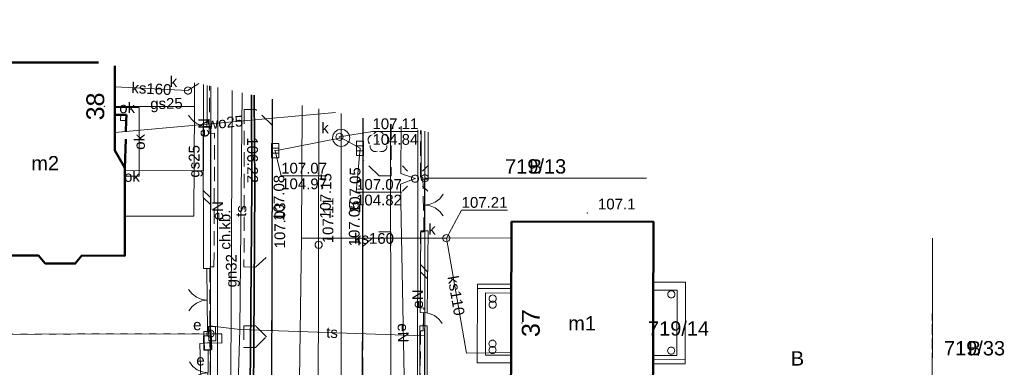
# Model space of a CAD drawing. Extents: x 6447898 to 6448503, y 5806748 to 5807122.
# Tile 49 of 50: x 6448434 to 6448503, y 5806960 to 5806985. Entities that reach past the tile are written whole.
import ezdxf
from ezdxf.enums import TextEntityAlignment as Align

# ---------------------------------------------------------------- set-up
doc = ezdxf.new("R2010")
doc.units = 0
doc.header["$PDSIZE"] = 0.75
for name, pattern in [('PRZER1-1', [2, 1, -1]), ('PRZER2-1', [3, 2, -1]), ('PRZER3-1', [4, 3, -1]), ('PRZER4-1', [5, 4, -1])]:
    doc.linetypes.add(name, pattern=pattern)
doc.layers.get('0').update_dxf_attribs({"linetype": 'CONTINUOUS', "lineweight": 13})
for name, color, linetype, lineweight in [('GEPADR', 7, 'CONTINUOUS', 18), ('GEPADR_O', 7, 'CONTINUOUS', 18), ('GEPPGD', 7, 'CONTINUOUS', 18), ('GESBZN', 7, 'PRZER4-1', 50), ('GESBZO', 1, 'CONTINUOUS', 50), ('GESBZO_O', 1, 'CONTINUOUS', 50), ('GESDZI', 7, 'CONTINUOUS', 18), ('GESDZI_O', 7, 'CONTINUOUS', 18), ('GESIPP', 7, 'CONTINUOUS', 18), ('GESSCH', 7, 'CONTINUOUS', 18), ('GESUZY', 3, 'PRZER1-1', 18), ('GESUZY_O', 3, 'PRZER1-1', 18), ('GSLDSO', 7, 'CONTINUOUS', 18), ('GSLINK', 7, 'CONTINUOUS', 18), ('GSLINK_O', 7, 'CONTINUOUS', 18), ('GSLKBR', 7, 'CONTINUOUS', 18), ('GSLKFU', 7, 'CONTINUOUS', 18), ('GSLKRW', 7, 'CONTINUOUS', 25), ('GSPRDL', 7, 'CONTINUOUS', 18), ('GSPWPN', 42, 'CONTINUOUS', 13), ('GSPWPN_O', 42, 'CONTINUOUS', 13), ('GSPWPS', 7, 'CONTINUOUS', 13), ('GSPWPS_O', 7, 'CONTINUOUS', 13), ('GSSINN', 7, 'CONTINUOUS', 18), ('GSSKOA', 7, 'PRZER3-1', 18), ('GSSKOD', 7, 'PRZER2-1', 18), ('GSSKOD_O', 7, 'PRZER2-1', 18), ('GULEPR', 240, 'CONTINUOUS', 18), ('GULEPR_O', 240, 'CONTINUOUS', 18), ('GULGPR', 2, 'CONTINUOUS', 18), ('GULGPR_O', 2, 'CONTINUOUS', 18), ('GULKPR', 32, 'CONTINUOUS', 18), ('GULKPR_O', 32, 'CONTINUOUS', 18), ('GULLOB', 7, 'CONTINUOUS', 35), ('GULTPR', 30, 'CONTINUOUS', 18), ('GULTPR_O', 30, 'CONTINUOUS', 18), ('GULWPR', 5, 'CONTINUOUS', 18), ('GULWPR_O', 5, 'CONTINUOUS', 18), ('GUPELA', 7, 'CONTINUOUS', 18), ('GUPESE', 240, 'CONTINUOUS', 18), ('GUPESE_O', 240, 'CONTINUOUS', 18), ('GUPISN', 7, 'PRZER1-1', 18), ('GUPIWZ', 7, 'CONTINUOUS', 18), ('GUPIWZ_O', 7, 'CONTINUOUS', 18), ('GUPKKS', 32, 'CONTINUOUS', 18), ('GUPKSD', 32, 'CONTINUOUS', 18), ('GUPKSD_O', 32, 'CONTINUOUS', 18), ('GUPPRZ', 7, 'CONTINUOUS', 18), ('GUPPRZ_O', 7, 'CONTINUOUS', 18), ('GUSIKP', 7, 'CONTINUOUS', 18)]:
    doc.layers.add(name, color=color, linetype=linetype, lineweight=lineweight)
doc.styles.add('GEO-INFO', font='arial.ttf')

# ---------------------------------------------------------------- blocks, each defined once
blk = doc.blocks.new('POINT')
at = {"color": 0}
blk.add_point((0, 0), dxfattribs=at)
blk = doc.blocks.new('KOLO')
blk.add_hatch(color=0).paths.add_polyline_path([(-0.5, 0), (-0.482963, -0.12941), (-0.433013, -0.25), (-0.353553, -0.353553), (-0.25, -0.433013), (-0.12941, -0.482963), (0, -0.5), (0.12941, -0.482963), (0.25, -0.433013), (0.353553, -0.353553), (0.433013, -0.25), (0.482963, -0.12941), (0.5, 0), (0.482963, 0.12941), (0.433013, 0.25), (0.353553, 0.353553), (0.25, 0.433013), (0.12941, 0.482963), (0, 0.5), (-0.12941, 0.482963), (-0.25, 0.433013), (-0.353553, 0.353553), (-0.433013, 0.25), (-0.482963, 0.12941)])
blk = doc.blocks.new('OKRAG_PELNY')
at = {"color": 0}
blk.add_lwpolyline([(0, 0.5), (0.12941, 0.482963), (0.25, 0.433013), (0.353553, 0.353553), (0.433013, 0.25), (0.482963, 0.12941), (0.5, 0), (0.482963, -0.12941), (0.433013, -0.25), (0.353553, -0.353553), (0.25, -0.433013), (0.12941, -0.482963), (0, -0.5), (-0.12941, -0.482963), (-0.25, -0.433013), (-0.353553, -0.353553), (-0.433013, -0.25), (-0.482963, -0.12941), (-0.5, 0), (-0.482963, 0.12941), (-0.433013, 0.25), (-0.353553, 0.353553), (-0.25, 0.433013), (-0.12941, 0.482963)], close=True, dxfattribs=at)
blk = doc.blocks.new('SUUS05')
at = {"color": 0}
blk.add_lwpolyline([(0.5, -0.25), (-0.5, -0.25), (-0.5, 0.25), (0.5, 0.25)], close=True, dxfattribs=at)
for points in [[(-0.175, -0.25), (-0.175, 0.25)], [(0.175, -0.25), (0.175, 0.25)]]:
    blk.add_lwpolyline(points, dxfattribs=at)
blk = doc.blocks.new('SUEO')
blk.add_hatch(color=0).paths.add_polyline_path([(-0.002174, 0.089974), (0.023762, 0.086807), (0.042561, 0.0793), (0.060131, 0.066965), (0.076266, 0.047786), (0.086234, 0.025762), (0.089972, 0.002226), (0.088646, -0.015553), (0.081114, -0.038994), (0.066834, -0.060276), (0.049699, -0.075033), (0.027576, -0.085671), (0.004027, -0.08991), (-0.019639, -0.087831), (-0.040932, -0.080154), (-0.059082, -0.067892), (-0.073734, -0.051607), (-0.08374, -0.032979), (-0.089221, -0.011817), (-0.089063, 0.012951), (-0.082571, 0.035806), (-0.069528, 0.057148), (-0.048957, 0.075519), (-0.026898, 0.085887)])
at = {"color": 0}
for points in [[(-1.767767, 1.767767), (-1.06066, 1.06066)], [(1.767767, 1.767767), (1.06066, 1.06066)], [(-1.767767, -1.767767), (-1.06066, -1.06066)], [(1.767767, -1.767767), (1.06066, -1.06066)]]:
    blk.add_lwpolyline(points, dxfattribs=at)
blk = doc.blocks.new('SZAFA1')
at = {"color": 0}
blk.add_lwpolyline([(-1, -0.5), (-1, 0.5), (1, 0.5), (1, -0.5)], close=True, dxfattribs=at)
blk = doc.blocks.new('SPDLP')
blk.add_hatch(color=0).paths.add_polyline_path([(0, -0.09), (0.027812, -0.085595), (0.052901, -0.072812), (0.072812, -0.052901), (0.085595, -0.027812), (0.09, 0), (0.085595, 0.027812), (0.072812, 0.052901), (0.052901, 0.072812), (0.027812, 0.085595), (0, 0.09), (-0.027812, 0.085595), (-0.052901, 0.072812), (-0.072812, 0.052901), (-0.085595, 0.027812), (-0.09, 0), (-0.085595, -0.027812), (-0.072812, -0.052901), (-0.052901, -0.072812), (-0.027812, -0.085595)])
at = {"color": 0}
for points in [[(-0.648554, 1.126667), (-0.481106, 1.325358), (-0.255912, 1.454989), (0, 1.5), (0.255912, 1.454989), (0.481106, 1.325358), (0.648554, 1.126667)], [(-1.271938, -0.268652), (-1.40916, -0.048001), (-1.462858, 0.20623), (-1.426585, 0.463525), (-1.304695, 0.693003), (-1.11182, 0.867117), (-0.871109, 0.964971)], [(0.871109, 0.964971), (1.11182, 0.867117), (1.304695, 0.693003), (1.426585, 0.463525), (1.462858, 0.20623), (1.40916, -0.048001), (1.271938, -0.268652)], [(-0.137547, -1.292703), (-0.389802, -1.355024), (-0.648184, -1.327532), (-0.881678, -1.213525), (-1.062258, -1.026689), (-1.168249, -0.78945), (-1.186929, -0.530282)], [(1.186929, -0.530282), (1.168249, -0.78945), (1.062258, -1.026689), (0.881678, -1.213525), (0.648184, -1.327532), (0.389802, -1.355024), (0.137547, -1.292703)]]:
    blk.add_lwpolyline(points, dxfattribs=at)
blk = doc.blocks.new('PION_C')
at = {"color": 0}
blk.add_lwpolyline([(0, 0.5), (0, -0.5)], dxfattribs=at)
blk = doc.blocks.new('ODTN_1')
at = {"color": 0}
for points in [[(-1, -0.5), (0, 0.5)], [(0, -0.5), (1, 0.5)]]:
    blk.add_lwpolyline(points, dxfattribs=at)
blk = doc.blocks.new('SLBRA')
at = {"color": 0}
for points in [[(1.732051, 1), (1.414214, 0.585786), (1, 0.267949), (0.517638, 0.068148), (0, 0)], [(0, 0), (0.517638, -0.068148), (1, -0.267949), (1.414214, -0.585786), (1.732051, -1)]]:
    blk.add_lwpolyline(points, dxfattribs=at)
blk = doc.blocks.new('KTOK04')
at = {"color": 0}
blk.add_lwpolyline([(0, 0), (-0.01711, -0.261052), (-0.068148, -0.517638), (-0.152241, -0.765367), (-0.267949, -1), (-0.413293, -1.217523), (-0.585786, -1.414214), (-0.782477, -1.586707), (-1, -1.732051)], dxfattribs=at)
blk = doc.blocks.new('EPPGS')
at = {"color": 0}
blk.add_lwpolyline([(0, 0.5), (0.154508, 0.475528), (0.293893, 0.404508), (0.404508, 0.293893), (0.475528, 0.154508), (0.5, 0), (0.475528, -0.154508), (0.404508, -0.293893), (0.293893, -0.404508), (0.154508, -0.475528), (0, -0.5), (-0.154508, -0.475528), (-0.293893, -0.404508), (-0.404508, -0.293893), (-0.475528, -0.154508), (-0.5, 0), (-0.475528, 0.154508), (-0.404508, 0.293893), (-0.293893, 0.404508), (-0.154508, 0.475528)], close=True, dxfattribs=at)

msp = doc.modelspace()

# ---------------------------------------------------------------- linework, layer by layer
at = {"layer": 'GESBZN', "ltscale": 0.5, "elevation": 10.18}
msp.add_lwpolyline([(6448440.721, 5806977.988), (6448440.72, 5806975.497), (6448441.418, 5806974.294), (6448441.518, 5806977.593), (6448441.525, 5806977.993), (6448441.125, 5806977.99)], close=True, dxfattribs=at)
at = {"layer": 'GESBZO', "elevation": 10.18}
msp.add_lwpolyline([(6448440.722, 5806981.406), (6448440.72, 5806975.497), (6448441.418, 5806974.294), (6448441.415, 5806968.142), (6448438.414, 5806968.147), (6448437.944, 5806967.596), (6448435.844, 5806967.604), (6448435.364, 5806968.153), (6448432.313, 5806968.149), (6448432.318, 5806968.999), (6448432.321, 5806974.601), (6448432.323, 5806978.002), (6448432.573, 5806978.007), (6448432.58, 5806981.648), (6448439.573, 5806981.648)], dxfattribs=at)
msp.add_lwpolyline([(6448468.461, 5806970.541), (6448468.42, 5806956.322), (6448478.35, 5806956.291), (6448478.391, 5806970.511)], close=True, dxfattribs=at)
at = {"layer": 'GESDZI', "elevation": 10.22}
for points in [[(6448447.424, 5806979.994), (6448447.408, 5806962.689), (6448411.401, 5806962.609), (6448411.421, 5806976.608), (6448411.431, 5806984.607), (6448425.383, 5806984.638)], [(6448451.475, 5806843.245), (6448436.147, 5806843.125), (6448446.026, 5806890.422), (6448447.396, 5806911.94), (6448447.376, 5806939.938), (6448447.408, 5806962.689), (6448447.424, 5806979.994)], [(6448454.981, 5806978.402), (6448454.973, 5806968.901), (6448454.775, 5806858.844), (6448451.475, 5806843.245)], [(6448462.365, 5806935.958), (6448462.325, 5806908.98), (6448460.615, 5806886.432), (6448454.775, 5806858.844), (6448454.973, 5806968.901), (6448454.981, 5806978.402)], [(6448462.409, 5806976.837), (6448462.405, 5806973.555), (6448462.385, 5806952.537), (6448462.365, 5806935.958)], [(6448477.905, 5806973.572), (6448462.405, 5806973.555), (6448462.409, 5806976.837)], [(6448497.912, 5806969.357), (6448497.902, 5806952.606), (6448480.14, 5806952.572), (6448462.385, 5806952.537), (6448462.405, 5806973.555)], [(6448462.405, 5806973.555), (6448477.905, 5806973.572)], [(6448498.66, 5806944.643), (6448497.882, 5806944.647), (6448497.902, 5806952.606), (6448497.912, 5806969.357)]]:
    msp.add_lwpolyline(points, dxfattribs=at)
msp.add_lwpolyline([(6448447.408, 5806962.689), (6448447.376, 5806939.938), (6448442.539, 5806936.231), (6448411.381, 5806944.54), (6448411.401, 5806962.609)], close=True, dxfattribs=at)
at = {"layer": 'GESIPP', "elevation": 10.18}
msp.add_lwpolyline([(6448441.518, 5806977.593), (6448441.118, 5806977.59), (6448441.125, 5806977.99), (6448441.525, 5806977.993)], close=True, dxfattribs=at)
at = {"layer": 'GESSCH', "elevation": 10.18}
for points in [[(6448478.378, 5806966.291), (6448480.628, 5806966.284), (6448480.612, 5806960.585), (6448478.362, 5806960.591), (6448478.364, 5806961.171), (6448480.034, 5806961.166), (6448480.047, 5806965.736), (6448478.377, 5806965.741)], [(6448468.433, 5806960.651), (6448466.053, 5806960.658), (6448466.079, 5806966.158), (6448468.449, 5806966.151), (6448468.447, 5806965.531), (6448466.657, 5806965.536), (6448466.654, 5806961.197), (6448468.434, 5806961.191)]]:
    msp.add_lwpolyline(points, close=True, dxfattribs=at)
at = {"layer": 'GESSCH', "elevation": 10.18, "flags": 128}
for points in [[(6448466.078, 5806965.849), (6448468.448, 5806965.841)], [(6448480.613, 5806960.873), (6448478.363, 5806960.881)]]:
    msp.add_lwpolyline(points, dxfattribs=at)
at = {"layer": 'GESUZY', "ltscale": 0.5, "elevation": 10.08}
for points in [[(6448411.406, 5806966.457), (6448411.401, 5806962.609), (6448421.111, 5806962.63), (6448447.408, 5806962.689), (6448447.424, 5806979.994)], [(6448447.424, 5806979.994), (6448447.408, 5806962.689), (6448447.393, 5806952.266), (6448447.376, 5806939.938), (6448447.396, 5806911.94), (6448446.026, 5806890.422), (6448436.147, 5806843.125), (6448451.475, 5806843.245), (6448454.775, 5806858.844), (6448460.615, 5806886.432), (6448462.325, 5806908.98), (6448462.365, 5806935.958), (6448462.38, 5806948.819), (6448462.385, 5806952.537), (6448462.405, 5806973.555), (6448462.409, 5806976.837)], [(6448462.409, 5806976.837), (6448462.405, 5806973.555), (6448477.905, 5806973.572)], [(6448462.405, 5806973.555), (6448462.385, 5806952.537), (6448480.14, 5806952.572), (6448497.902, 5806952.606), (6448497.912, 5806969.357)], [(6448477.905, 5806973.572), (6448462.405, 5806973.555)], [(6448497.912, 5806969.357), (6448497.902, 5806952.606), (6448497.887, 5806946.573), (6448497.882, 5806944.647), (6448497.879, 5806941.102)]]:
    msp.add_lwpolyline(points, dxfattribs=at)
msp.add_lwpolyline([(6448421.111, 5806962.63), (6448447.408, 5806962.689), (6448447.393, 5806952.266), (6448447.376, 5806939.938), (6448442.539, 5806936.231), (6448411.381, 5806944.54), (6448411.401, 5806962.609)], close=True, dxfattribs=at)
at = {"layer": 'GSLDSO', "elevation": 10.18}
for points in [[(6448446.9, 5806977.18), (6448446.91, 5806967.24)], [(6448447.4, 5806977.18), (6448447.41, 5806967.24)], [(6448462.143, 5806976.893), (6448462.14, 5806973.49)], [(6448462.643, 5806976.788), (6448462.64, 5806973.49)], [(6448462.13, 5806969.883), (6448462.07, 5806964.163)], [(6448462.63, 5806969.877), (6448462.57, 5806964.157)], [(6448446.95, 5806962.832), (6448446.99, 5806961.572)], [(6448447.45, 5806962.848), (6448447.49, 5806961.588)], [(6448462.07, 5806955.67), (6448462.06, 5806963.25)], [(6448462.57, 5806955.67), (6448462.56, 5806963.25)]]:
    msp.add_lwpolyline(points, dxfattribs=at)
at = {"layer": 'GSLINK', "elevation": 10.18}
for points in [[(6448440.724, 5806978.498), (6448442.425, 5806978.497)], [(6448442.425, 5806978.497), (6448442.417, 5806973.695)], [(6448442.417, 5806973.695), (6448441.417, 5806973.694)]]:
    msp.add_lwpolyline(points, dxfattribs=at)
at = {"layer": 'GSLKBR', "elevation": 10.18}
for points in [[(6448447.18, 5806980.046), (6448447.18, 5806978.06)], [(6448462.38, 5806969.88), (6448462.39, 5806973.49)], [(6448447.16, 5806967.24), (6448447.2, 5806962.84)], [(6448447.24, 5806961.58), (6448447.22, 5806958.34)]]:
    msp.add_lwpolyline(points, dxfattribs=at)
at = {"layer": 'GSLKFU', "elevation": 10.18}
for points in [[(6448447.18, 5806978.06), (6448447.15, 5806977.18)], [(6448462.31, 5806963.25), (6448462.32, 5806964.16)]]:
    msp.add_lwpolyline(points, dxfattribs=at)
at = {"layer": 'GSLKRW', "elevation": 10.18}
for points in [[(6448451.716, 5806979.09), (6448451.71, 5806977.26), (6448451.72, 5806973.99), (6448451.7, 5806968.37), (6448451.67, 5806957.12), (6448451.68, 5806955.48), (6448451.61, 5806938), (6448451.59, 5806936.24), (6448451.47, 5806935.28, -0.022035), (6448450.95, 5806933.8), (6448450.11, 5806932.6), (6448449.04, 5806931.66, -0.09033), (6448446.76, 5806930.73, -0.10376), (6448444.26, 5806930.79), (6448442.66, 5806931.23), (6448440.16, 5806931.91), (6448418.02, 5806937.77)], [(6448432.58, 5806928.31), (6448438.84, 5806926.67), (6448441.27, 5806926.01), (6448445.23, 5806924.94), (6448453, 5806922.87), (6448462.08, 5806920.45), (6448466.07, 5806919.38), (6448468.25, 5806918.83), (6448469.61, 5806924.03), (6448467.16, 5806924.7), (6448463.24, 5806925.73, -0.083957), (6448460.86, 5806926.6, -0.148437), (6448458.76, 5806928.87, -0.111633), (6448458.02, 5806931.91), (6448458.06, 5806933.7), (6448458.03, 5806933.88), (6448458.03, 5806937.93), (6448458.05, 5806955.53), (6448458.06, 5806968.78), (6448458.08, 5806974.5), (6448458.091, 5806977.747)]]:
    msp.add_lwpolyline(points, format="xyb", dxfattribs=at)
at = {"layer": 'GSSINN', "elevation": 10.3}
msp.add_lwpolyline([(6448478.364, 5806961.171), (6448478.377, 5806965.741), (6448480.047, 5806965.736), (6448480.034, 5806961.166)], close=True, dxfattribs=at)
at = {"layer": 'GSSKOA', "ltscale": 0.5, "elevation": 10.18}
for points in [[(6448451.716, 5806979.09), (6448451.71, 5806977.26), (6448451.72, 5806973.99), (6448451.7, 5806968.37), (6448451.67, 5806957.12), (6448451.68, 5806955.48), (6448451.61, 5806938), (6448451.59, 5806936.24), (6448451.47, 5806935.28, -0.022035), (6448450.95, 5806933.8), (6448450.11, 5806932.6), (6448449.04, 5806931.66, -0.09033), (6448446.76, 5806930.73, -0.10376), (6448444.26, 5806930.79), (6448442.66, 5806931.23), (6448440.16, 5806931.91)], [(6448432.58, 5806928.31), (6448438.84, 5806926.67), (6448441.27, 5806926.01), (6448445.23, 5806924.94), (6448453, 5806922.87), (6448462.08, 5806920.45), (6448466.07, 5806919.38), (6448468.25, 5806918.83), (6448469.61, 5806924.03), (6448467.16, 5806924.7), (6448463.24, 5806925.73, -0.083957), (6448460.86, 5806926.6, -0.148437), (6448458.76, 5806928.87, -0.111633), (6448458.02, 5806931.91), (6448458.06, 5806933.7), (6448458.03, 5806933.88), (6448458.03, 5806937.93), (6448458.05, 5806955.53), (6448458.06, 5806968.78), (6448458.08, 5806974.5), (6448458.091, 5806977.747)]]:
    msp.add_lwpolyline(points, format="xyb", dxfattribs=at)
at = {"layer": 'GSSKOD', "ltscale": 0.5, "elevation": 10.18}
for points in [[(6448417.99, 5806941.92), (6448440.83, 5806935.92), (6448444.91, 5806934.75, 0.141703), (6448446.22, 5806934.89, 0.176207), (6448447.32, 5806935.87, 0.136786), (6448447.6, 5806937.11), (6448447.6, 5806941.1), (6448447.63, 5806950.62), (6448447.38, 5806950.63), (6448447.39, 5806952.49), (6448447.63, 5806952.5), (6448447.65, 5806958.23), (6448447.41, 5806958.24), (6448447.36, 5806963.28), (6448447.36, 5806967.37), (6448447.65, 5806967.36), (6448447.69, 5806976.71), (6448447.32, 5806976.68), (6448447.332, 5806980.014)], [(6448460.045, 5806977.335), (6448460.04, 5806973.72), (6448459.2, 5806973.73), (6448458.07, 5806974.85), (6448458.06, 5806968.78), (6448459.21, 5806969.81), (6448460.02, 5806969.82), (6448460.01, 5806940.42), (6448460.01, 5806938.42, -0.464345), (6448459.54, 5806937.93), (6448458.03, 5806937.93), (6448458.03, 5806933.88), (6448459.62, 5806933.87, -0.24543), (6448460.16, 5806933.57), (6448463.53, 5806928.06, -0.23367), (6448463.65, 5806927.32), (6448463.24, 5806925.73), (6448467.16, 5806924.7)], [(6448467.16, 5806924.7), (6448467.56, 5806926.12, -0.482564), (6448468.2, 5806926.42), (6448470.12, 5806925.9), (6448470.7, 5806927.96), (6448465.69, 5806929.25, -0.149732), (6448464.86, 5806929.9), (6448462.46, 5806933.73, -0.151606), (6448462.08, 5806934.94), (6448462.07, 5806940.45), (6448462.08, 5806954.36), (6448462.3, 5806954.34), (6448462.28, 5806955.94), (6448462.08, 5806955.94), (6448462.09, 5806962.9), (6448462.29, 5806962.88), (6448462.33, 5806964.49), (6448462.1, 5806964.48), (6448462.11, 5806969.81), (6448462.34, 5806969.81), (6448462.27, 5806973.61), (6448462.1, 5806973.63), (6448462.11, 5806976.9)]]:
    msp.add_lwpolyline(points, format="xyb", dxfattribs=at)
msp.add_lwpolyline([(6448451.716, 5806979.09), (6448451.71, 5806977.26), (6448450.57, 5806978.36), (6448449.76, 5806978.37), (6448449.75, 5806967.36), (6448450.56, 5806967.35), (6448451.7, 5806968.37), (6448451.67, 5806957.12)], dxfattribs=at)
msp.add_lwpolyline([(6448451.32, 5806962.48), (6448450.57, 5806963.23), (6448449.74, 5806963.25), (6448449.73, 5806961.72), (6448450.55, 5806961.72)], close=True, dxfattribs=at)
at = {"layer": 'GULEPR', "elevation": 10.14}
for points in [[(6448446.926, 5806980.099), (6448446.915, 5806974.083), (6448441.414, 5806974.094)], [(6448447.923, 5806979.889), (6448447.903, 5806962.686), (6448447.653, 5806962.686), (6448447.523, 5806962.686)], [(6448460.735, 5806977.19), (6448460.72, 5806973.88), (6448461.72, 5806973.53), (6448460.69, 5806973.14), (6448461.09, 5806952.35), (6448461.74, 5806951.1), (6448462.26, 5806935.81), (6448464.72, 5806932.81)], [(6448461.914, 5806976.942), (6448461.885, 5806953.288), (6448462.495, 5806953.287)], [(6448447.903, 5806962.686), (6448448.207, 5806962.687), (6448448.207, 5806962.038), (6448447.307, 5806962.039), (6448447.177, 5806962.039)], [(6448447.903, 5806962.686), (6448447.876, 5806939.937)], [(6448447.177, 5806962.039), (6448446.654, 5806962.015), (6448446.893, 5806953.738), (6448441.345, 5806952.525)]]:
    msp.add_lwpolyline(points, dxfattribs=at)
at = {"layer": 'GULGPR', "elevation": 10.14}
for points in [[(6448446.277, 5806980.236), (6448446.277, 5806978.575), (6448446.247, 5806970.901), (6448441.416, 5806970.903)], [(6448448.68, 5806937.84), (6448448.796, 5806954.286), (6448448.797, 5806954.5), (6448448.912, 5806979.681)], [(6448446.277, 5806978.575), (6448440.721, 5806978.578)]]:
    msp.add_lwpolyline(points, dxfattribs=at)
at = {"layer": 'GULKPR', "elevation": 10.14}
for points in [[(6448446.585, 5806980.171), (6448445.828, 5806979.685), (6448440.721, 5806979.948)], [(6448453.81, 5806978.649), (6448453.78, 5806969.36), (6448453.16, 5806926.71)], [(6448467.4, 5806923.32), (6448458.19, 5806925.12), (6448456.57, 5806940.93), (6448456.55, 5806976.38), (6448456.544, 5806978.073)], [(6448451.93, 5806975.48), (6448456.55, 5806976.38)], [(6448457.87, 5806975.65), (6448456.55, 5806976.38)], [(6448453.78, 5806969.36), (6448463.912, 5806969.365)], [(6448468.458, 5806969.401), (6448463.912, 5806969.365)], [(6448468.435, 5806961.371), (6448465.309, 5806961.337), (6448463.912, 5806969.365)]]:
    msp.add_lwpolyline(points, dxfattribs=at)
at = {"layer": 'GULLOB', "elevation": 10.12}
for points in [[(6448446.14, 5806932.07), (6448448.18, 5806936.78), (6448449.62, 5806942.04), (6448450.08, 5806947.55), (6448450.31, 5806973.03), (6448450.286, 5806979.391)], [(6448450.459, 5806979.355), (6448450.5, 5806973.03), (6448450.35, 5806947.54), (6448449.88, 5806942.02), (6448448.44, 5806936.81), (6448446.27, 5806932.05)]]:
    msp.add_lwpolyline(points, dxfattribs=at)
at = {"layer": 'GULTPR', "elevation": 10.14}
for points in [[(6448449.614, 5806979.533), (6448449.46, 5806962.99), (6448447.36, 5806963.24)], [(6448462.36, 5806962.55), (6448449.46, 5806962.99), (6448449.22, 5806955.38), (6448447.32, 5806955.28)]]:
    msp.add_lwpolyline(points, dxfattribs=at)
at = {"layer": 'GULWPR', "elevation": 10.14}
for points in [[(6448456.146, 5806978.157), (6448440.722, 5806976.747)], [(6448460.011, 5806977.342), (6448460.03, 5806959.46), (6448460.12, 5806954.13), (6448459.86, 5806930.95)]]:
    msp.add_lwpolyline(points, dxfattribs=at)
at = {"layer": 'GUPPRZ_O', "elevation": 10.8, "flags": 128}
for points in [[(6448461.942, 5806976.816), (6448458.739, 5806976.816), (6448456.43, 5806976.45)], [(6448458.739, 5806976.816), (6448461.942, 5806976.816)], [(6448455.556, 5806973.713), (6448452.353, 5806973.713), (6448451.93, 5806975.48)], [(6448460.797, 5806972.576), (6448457.594, 5806972.576), (6448457.87, 5806975.65)], [(6448452.353, 5806973.713), (6448455.556, 5806973.713)], [(6448457.594, 5806972.576), (6448460.797, 5806972.576)], [(6448468.18, 5806971.324), (6448464.976, 5806971.324), (6448463.912, 5806969.365)]]:
    msp.add_lwpolyline(points, dxfattribs=at)
at = {"layer": 'GUSIKP', "elevation": 10.14}
msp.add_lwpolyline([(6448456.55, 5806975.78, -1), (6448456.55, 5806976.98, -1)], format="xyb", close=True, dxfattribs=at)

# ---------------------------------------------------------------- block references
at = {"layer": 'GEPADR'}
for p in [(6448439.971, 5806978.573, 10.28), (6448469.19, 5806963.429, 10.28)]:
    msp.add_blockref('POINT', p, dxfattribs=at)
at = {"layer": 'GEPPGD', "xscale": 0.5, "yscale": 0.5}
for p in [(6448462.405, 5806973.555, 10.24), (6448454.973, 5806968.901, 10.24), (6448447.408, 5806962.689, 10.24)]:
    msp.add_blockref('EPPGS', p, dxfattribs=at)
at = {"layer": 'GSLDSO', "xscale": 0.5, "yscale": 0.5}
for name, p, rotation in [('PION_C', (6448447.15, 5806977.18, 10.18), 270.0576416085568), ('PION_C', (6448462.39, 5806973.49, 10.18), 269.9419495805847), ('ODTN_1', (6448447.155, 5806972.21, 10.18), 270.0576416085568), ('PION_C', (6448462.38, 5806969.88, 10.18), 269.3990173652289), ('PION_C', (6448447.16, 5806967.24, 10.18), 270.0576416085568), ('ODTN_1', (6448462.35, 5806967.02, 10.18), 269.3990173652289), ('PION_C', (6448462.32, 5806964.16, 10.18), 269.3990173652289), ('PION_C', (6448447.2, 5806962.84, 10.18), 271.8183029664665), ('PION_C', (6448462.31, 5806963.25, 10.18), 90.07558806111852), ('PION_C', (6448447.24, 5806961.58, 10.18), 271.8183029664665)]:
    msp.add_blockref(name, p, dxfattribs=dict(at, rotation=rotation))
at = {"layer": 'GSLKBR', "xscale": 0.75, "yscale": 0.75}
for p, rotation in [((6448462.385, 5806971.685, 10.18), 359.8412863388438), ((6448447.18, 5806965.04, 10.18), 180.5208563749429), ((6448447.23, 5806959.96, 10.18), 179.6463268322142)]:
    msp.add_blockref('SLBRA', p, dxfattribs=dict(at, rotation=rotation))
at = {"layer": 'GSLKFU', "xscale": 0.75, "yscale": 0.75}
for p, rotation in [((6448447.15, 5806977.18, 10.18), 268.0474909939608), ((6448462.32, 5806964.16, 10.18), 89.3704013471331)]:
    msp.add_blockref('KTOK04', p, dxfattribs=dict(at, rotation=rotation))
at = {"layer": 'GSPRDL', "xscale": 0.5, "yscale": 0.5}
msp.add_blockref('SPDLP', (6448459.16, 5806976.1, 10.12), dxfattribs=at)
at = {"layer": 'GSPWPN', "xscale": 0.09, "yscale": 0.09}
msp.add_blockref('KOLO', (6448473.766, 5806971.128, 10.08), dxfattribs=at)
at = {"layer": 'GSPWPS', "xscale": 0.09, "yscale": 0.09}
for p in [(6448458.08, 5806974.5, 10.08), (6448451.72, 5806973.99, 10.08), (6448454.95, 5806973.91, 10.08), (6448451.7, 5806968.37, 10.08), (6448455.07, 5806968.67, 10.08), (6448458.06, 5806968.78, 10.08)]:
    msp.add_blockref('KOLO', p, dxfattribs=at)
at = {"layer": 'GUPELA', "xscale": 0.5, "yscale": 0.5}
for name, p in [('SUEO', (6448461.72, 5806973.53, 10.15)), ('OKRAG_PELNY', (6448461.72, 5806973.53, 10.16))]:
    msp.add_blockref(name, p, dxfattribs=at)
at = {"layer": 'GUPESE', "xscale": 0.5, "yscale": 0.5}
for p, rotation in [((6448447.523, 5806962.686, 10.16), 271.1421553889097), ((6448447.177, 5806962.039, 10.16), 270.9729989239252)]:
    msp.add_blockref('SZAFA1', p, dxfattribs=dict(at, rotation=rotation))
at = {"layer": 'GUPISN', "xscale": 0.5, "yscale": 0.5}
for p in [(6448479.646, 5806965.437, 10.16), (6448467.145, 5806964.725, 10.16), (6448467.146, 5806965.145, 10.16), (6448467.137, 5806961.985, 10.16), (6448467.135, 5806961.545, 10.16), (6448479.635, 5806961.507, 10.16)]:
    msp.add_blockref('OKRAG_PELNY', p, dxfattribs=at)
at = {"layer": 'GUPIWZ', "xscale": 0.5, "yscale": 0.5}
msp.add_blockref('OKRAG_PELNY', (6448456.43, 5806976.45, 10.18), dxfattribs=at)
at = {"layer": 'GUPKKS'}
for p, rotation in [((6448451.93, 5806975.48, 10.16), 89.93554965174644), ((6448457.87, 5806975.65, 10.16), 89.74512397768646)]:
    msp.add_blockref('SUUS05', p, dxfattribs=dict(at, rotation=rotation))
at = {"layer": 'GUPKSD', "xscale": 0.5, "yscale": 0.5}
for p in [(6448445.828, 5806979.685, 10.16), (6448463.912, 5806969.365, 10.16)]:
    msp.add_blockref('OKRAG_PELNY', p, dxfattribs=at)
at = {"layer": 'GUPPRZ'}
for p in [(6448455.96, 5806976.27, 10.16), (6448456.43, 5806976.45, 10.16), (6448457.07, 5806976.09, 10.16), (6448451.93, 5806975.48, 10.16), (6448452.18, 5806975.53, 10.16), (6448457.62, 5806975.79, 10.16), (6448457.87, 5806975.65, 10.16), (6448450.31, 5806973.03, 10.16), (6448463.912, 5806969.365, 10.16)]:
    msp.add_blockref('POINT', p, dxfattribs=at)

# ---------------------------------------------------------------- texts
at = {"layer": 'GEPADR_O', "style": 'GEO-INFO'}
msp.add_text('38', height=1.25, rotation=89.97555, dxfattribs=at).set_placement((6448439.971, 5806978.573, 10.8), align=Align.CENTER)
msp.add_text('37', height=1.25, rotation=89.83479, dxfattribs=at).set_placement((6448469.19, 5806963.429, 10.8), align=Align.TOP_CENTER)
at = {"layer": 'GESBZO_O', "style": 'GEO-INFO'}
for s, p in [('m2', (6448435.84, 5806974.615, 10.8)), ('m1', (6448473.405, 5806963.416, 10.8))]:
    msp.add_text(s, height=1, dxfattribs=at).set_placement(p, align=Align.MIDDLE)
at = {"layer": 'GESDZI_O', "style": 'GEO-INFO'}
for s, p in [('719/13', (6448470.155, 5806974.384, 10.8)), ('719/33', (6448500.861, 5806961.674, 10.8))]:
    msp.add_text(s, height=1, dxfattribs=at).set_placement(p, align=Align.MIDDLE_CENTER)
msp.add_text('719/14', height=1, dxfattribs=at).set_placement((6448480.153, 5806963.073, 10.8), align=Align.MIDDLE)
at = {"layer": 'GESUZY_O', "style": 'GEO-INFO'}
for p in [(6448470.155, 5806974.384, 10.8), (6448500.859, 5806961.671, 10.8)]:
    msp.add_text('B', height=1, dxfattribs=at).set_placement(p, align=Align.MIDDLE_CENTER)
msp.add_text('B', height=1, dxfattribs=at).set_placement((6448488.473, 5806960.964, 10.8), align=Align.MIDDLE)
at = {"layer": 'GSLINK_O', "style": 'GEO-INFO'}
for rotation, p in [(359.96121, (6448441.575, 5806978.497, 10.8)), (89.90571, (6448442.421, 5806976.096, 10.8)), (0.09598, (6448441.917, 5806973.695, 10.8))]:
    msp.add_text('ok', height=0.75, rotation=rotation, dxfattribs=at).set_placement(p, align=Align.MIDDLE)
at = {"layer": 'GSPWPN_O', "style": 'GEO-INFO'}
msp.add_text('107.1', height=0.75, dxfattribs=at).set_placement((6448474.516, 5806971.378, 10.8))
at = {"layer": 'GSPWPS_O', "style": 'GEO-INFO'}
for s, rotation, p in [('107.15', 88.85731, (6448455.809, 5806970.707, 10.8)), ('107.05', 89.74267, (6448457.885, 5806971.116, 10.8)), ('107.08', 89.73991, (6448452.561, 5806970.588, 10.8)), ('107.03', 89.93555, (6448452.63, 5806968.656, 10.8)), ('107.11', 89.93555, (6448456, 5806969.01, 10.8)), ('107.05', 89.93555, (6448457.836, 5806968.796, 10.8))]:
    msp.add_text(s, height=0.75, rotation=rotation, dxfattribs=at).set_placement(p)
at = {"layer": 'GSSKOD_O', "style": 'GEO-INFO'}
msp.add_text('ch.kb.', height=0.75, rotation=89.94795, dxfattribs=at).set_placement((6448448.412, 5806969.962, 10.8), align=Align.MIDDLE)
at = {"layer": 'GULEPR_O', "style": 'GEO-INFO'}
for rotation, p in [(89.90104, (6448446.92, 5806977.091, 10.8)), (89.93428, (6448447.913, 5806971.288, 10.8)), (89.93167, (6448461.9, 5806965.115, 10.8)), (271.10224, (6448460.89, 5806962.745, 10.8))]:
    msp.add_text('eN', height=0.75, rotation=rotation, dxfattribs=at).set_placement(p, align=Align.MIDDLE_CENTER)
at = {"layer": 'GULGPR_O', "style": 'GEO-INFO'}
msp.add_text('gs25', height=0.75, rotation=1.02176, dxfattribs=at).set_placement((6448444.327, 5806978.675, 10.8), align=Align.MIDDLE)
for s, rotation, p in [('gs25', 89.77119, (6448446.262, 5806974.738, 10.8)), ('gn32', 89.73826, (6448448.855, 5806967.09, 10.8))]:
    msp.add_text(s, height=0.75, rotation=rotation, dxfattribs=at).set_placement(p, align=Align.MIDDLE_CENTER)
at = {"layer": 'GULKPR_O', "style": 'GEO-INFO'}
msp.add_text('ks160', height=0.75, rotation=357.0448, dxfattribs=at).set_placement((6448443.274, 5806979.816, 10.8), align=Align.MIDDLE_CENTER)
for s, rotation, p in [('ks160', 0.02827, (6448458.846, 5806969.363, 10.8)), ('ks110', 279.87153, (6448464.611, 5806965.351, 10.8))]:
    msp.add_text(s, height=0.75, rotation=rotation, dxfattribs=at).set_placement(p, align=Align.MIDDLE)
at = {"layer": 'GULTPR_O', "style": 'GEO-INFO'}
msp.add_text('ts', height=0.75, rotation=89.46519, dxfattribs=at).set_placement((6448449.537, 5806971.261, 10.8), align=Align.MIDDLE_CENTER)
msp.add_text('ts', height=0.75, rotation=358.04648, dxfattribs=at).set_placement((6448455.91, 5806962.77, 10.8), align=Align.MIDDLE)
at = {"layer": 'GULWPR_O', "style": 'GEO-INFO'}
msp.add_text('wo25', height=0.75, rotation=5.22176, dxfattribs=at).set_placement((6448448.434, 5806977.452, 10.8), align=Align.MIDDLE_CENTER)
at = {"layer": 'GUPESE_O', "style": 'GEO-INFO'}
for p in [(6448446.773, 5806962.936, 10.8), (6448446.999, 5806960.467, 10.8)]:
    msp.add_text('e', height=0.75, dxfattribs=at).set_placement(p, align=Align.RIGHT)
at = {"layer": 'GUPIWZ_O', "style": 'GEO-INFO'}
msp.add_text('k', height=0.75, dxfattribs=at).set_placement((6448455.68, 5806976.7, 10.8), align=Align.RIGHT)
at = {"layer": 'GUPKSD_O', "style": 'GEO-INFO'}
for p in [(6448445.078, 5806979.935, 10.8), (6448463.162, 5806969.615, 10.8)]:
    msp.add_text('k', height=0.75, dxfattribs=at).set_placement(p, align=Align.RIGHT)
at = {"layer": 'GUPPRZ_O', "style": 'GEO-INFO'}
for s, p in [('107.11', (6448458.739, 5806976.988)), ('104.84', (6448458.739, 5806975.893)), ('107.07', (6448452.353, 5806973.886)), ('104.97', (6448452.353, 5806972.791)), ('107.07', (6448457.594, 5806972.749)), ('104.82', (6448457.594, 5806971.654))]:
    msp.add_text(s, height=0.75, dxfattribs=at).set_placement(p)
msp.add_text('106.22', height=0.75, rotation=270.21329, dxfattribs=at).set_placement((6448450.343, 5806976.415, 10.8), align=Align.MIDDLE_LEFT)
msp.add_text('107.21', height=0.75, dxfattribs=at).set_placement((6448464.976, 5806971.867), align=Align.MIDDLE_LEFT)

doc.saveas('drawing.dxf')
